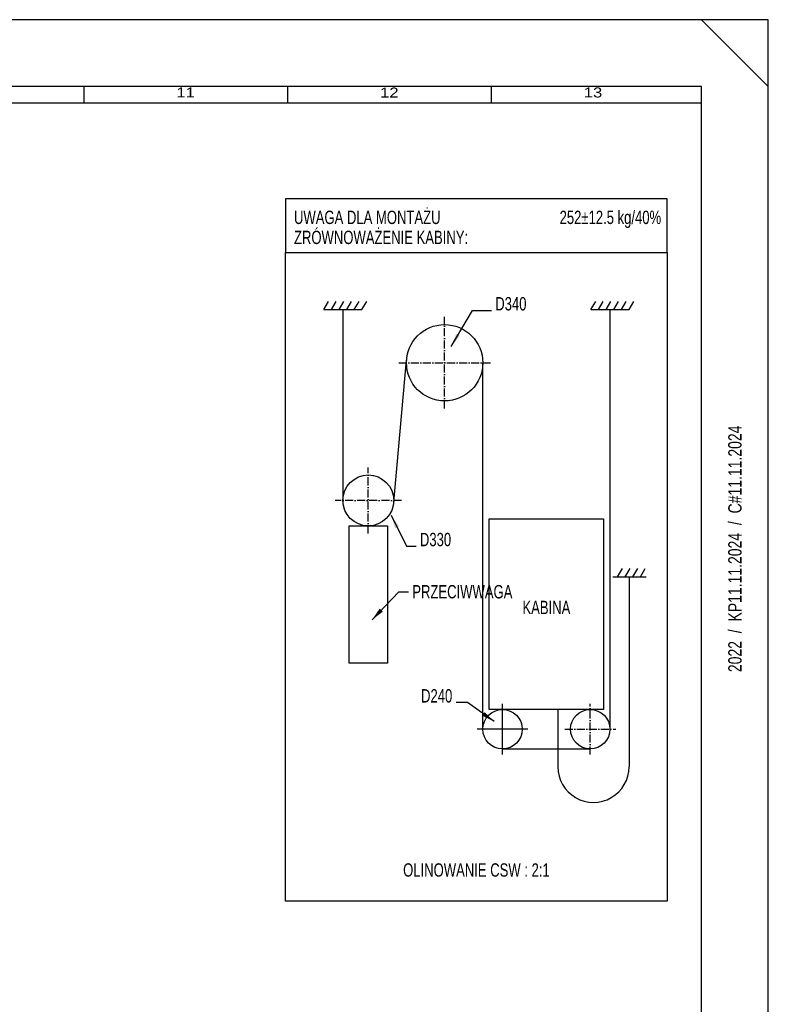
# Model space of a CAD drawing. Header units: millimetres. Extents: x 0 to 16800, y 0 to 11880.
# Tile 30 of 30: x 12316 to 16800, y 5981 to 11880. Entities that reach past the tile are written whole.
import ezdxf
from ezdxf.enums import TextEntityAlignment as Align

# ---------------------------------------------------------------- set-up
doc = ezdxf.new("R2010")
doc.units = ezdxf.units.MM
doc.header["$LTSCALE"] = 16
doc.linetypes.add('ACAD_ISO10W100', pattern=[18, 12, -3, 0, -3])
for name, color, linetype in [('CONT_25', 1, 'Continuous'), ('CONT_50', 5, 'Continuous'), ('CONT_70', 4, 'Continuous'), ('DASHD_25', 1, 'ACAD_ISO10W100'), ('HATCH_35', 2, 'Continuous'), ('SHEET', 1, 'Continuous'), ('TEXT_35', 2, 'Continuous')]:
    doc.layers.add(name, color=color, linetype=linetype)
doc.styles.add('Arial', font='arial.ttf')
doc.styles.get("Standard").update_dxf_attribs({"font": 'arial.ttf'})
doc.styles.add('Text0.7_Arial', font='arial.ttf', dxfattribs={"width": 0.7})
doc.dimstyles.new('KONE_mm', dxfattribs={"dimscale": 40, "dimtxt": 2, "dimasz": 2, "dimexe": 1, "dimexo": 0, "dimgap": 1, "dimtad": 1, "dimdec": 0, "dimrnd": 0.01, "dimzin": 0, "dimdsep": 46, "dimtxsty": 'Arial', "dimsah": 1, "dimcen": 0, "dimclrd": 256, "dimclre": 256, "dimclrt": 256, "dimadec": 1, "dimazin": 2, "dimtfac": 1, "dimtdec": 0, "dimtmove": 0, "dimatfit": 3, "dimfxl": 1, "dimtolj": 1, "dimtzin": 0, "dimarcsym": 0})

# ---------------------------------------------------------------- blocks, each defined once
blk = doc.blocks.new('Border')
at = {"layer": 'CONT_50', "linetype": 'Continuous'}
blk.add_lwpolyline([(410, 10), (410, 287), (10, 287), (10, 10)], close=True, dxfattribs=at)
at = {"layer": 'SHEET', "linetype": 'Continuous'}
for p, q in [((420, 287), (410, 297)), ((317.5, 287), (317.5, 284.5)), ((348, 287), (348, 284.5)), ((378.5, 287), (378.5, 284.5)), ((410, 284.5), (12.5, 284.5))]:
    blk.add_line(p, q, dxfattribs=at)
blk.add_lwpolyline([(420, 0), (420, 297), (0, 297), (0, 0)], close=True, dxfattribs=at)
at = {"layer": 'SHEET', "width": 1.190476}
for s, p in [('11', (332.75, 286.1)), ('12', (363.25, 286.1)), ('13', (393.75, 286.1))]:
    blk.add_text(s, height=1.5, dxfattribs=at).set_placement(p, align=Align.MIDDLE)

msp = doc.modelspace()

# ---------------------------------------------------------------- linework, layer by layer
at = {"layer": 'CONT_25'}
for p, q in [((14251.8, 10142.9), (14251.8, 9000)), ((15851.8, 10142.9), (15851.8, 7629.4)), ((14556.2, 8989.2), (14633.4, 9841.1)), ((15089.9, 7629.4), (15089.9, 9824.8)), ((15966.1, 8542.9), (15966.1, 7404.6)), ((15208, 7477), (15208, 7781.8)), ((15539.5, 7747.5), (15539.5, 7404.6)), ((15360.4, 7629.4), (15055.6, 7629.4)), ((15208, 7511.3), (15733.7, 7511.3))]:
    msp.add_line(p, q, dxfattribs=at)
msp.add_circle((15208, 7629.4), 118.1, dxfattribs=at)
msp.add_ellipse((15752.8, 7404.6), major_axis=(0, -213.3), ratio=1, start_param=4.712389, end_param=7.853982, dxfattribs=at)
at = {"layer": 'CONT_70'}
for p, q in [((14137.6, 10142.9), (14366.1, 10142.9)), ((15737.6, 10142.9), (15966.1, 10142.9)), ((15869, 8542.9), (16069, 8542.9))]:
    msp.add_line(p, q, dxfattribs=at)
for points in [[(13909, 10485.8), (16194.7, 10485.8), (16194.7, 10807.2), (13909, 10807.2)], [(15813.7, 8890.3), (15813.7, 7747.5), (15128, 7747.5), (15128, 8890.3)], [(14518.5, 8024.9), (14289.9, 8024.9), (14289.9, 8847.7), (14518.5, 8847.7)]]:
    msp.add_lwpolyline(points, close=True, dxfattribs=at)
at = {"layer": 'CONT_70', "ltscale": 0.25}
msp.add_lwpolyline([(16194.7, 10485.8), (16194.7, 6600), (13909, 6600), (13909, 10485.8)], close=True, dxfattribs=at)
for centre, radius in [((14861.4, 9824.8), 228.6), ((14404.2, 9000), 152.4), ((15733.7, 7629.4), 118.1)]:
    msp.add_circle(centre, radius, dxfattribs=at)
at = {"layer": 'DASHD_25', "ltscale": 0.25}
for p, q in [((14861.4, 9550.5), (14861.4, 10099.1)), ((14587.1, 9824.8), (15135.6, 9824.8)), ((14404.2, 8802), (14404.2, 9198.1)), ((14602.3, 9000), (14206.1, 9000)), ((15733.7, 7477), (15733.7, 7781.8)), ((15581.4, 7629.4), (15886.1, 7629.4))]:
    msp.add_line(p, q, dxfattribs=at)
at = {"layer": 'HATCH_35'}
for p, q in [((14137.6, 10142.9), (14166.1, 10192.4)), ((14183.3, 10142.9), (14211.8, 10192.4)), ((14229, 10142.9), (14257.6, 10192.4)), ((14274.7, 10142.9), (14303.3, 10192.4)), ((14320.4, 10142.9), (14349, 10192.4)), ((14366.1, 10142.9), (14394.7, 10192.4)), ((15737.6, 10142.9), (15766.1, 10192.4)), ((15783.3, 10142.9), (15811.8, 10192.4)), ((15829, 10142.9), (15857.6, 10192.4)), ((15874.7, 10142.9), (15903.3, 10192.4)), ((15920.4, 10142.9), (15949, 10192.4)), ((15966.1, 10142.9), (15994.7, 10192.4)), ((15897.6, 8542.9), (15926.1, 8592.4)), ((15943.3, 8542.9), (15971.8, 8592.4)), ((15989, 8542.9), (16017.6, 8592.4)), ((16034.7, 8542.9), (16063.3, 8592.4))]:
    msp.add_line(p, q, dxfattribs=at)

# ---------------------------------------------------------------- block references
at = {"layer": 'SHEET', "xscale": 40, "yscale": 40, "zscale": 40}
msp.add_blockref('Border', (0, 0), dxfattribs=at)

# ---------------------------------------------------------------- texts
at = {"layer": 'SHEET', "linetype": 'Continuous', "style": 'Text0.7_Arial', "width": 0.75}
msp.add_text('2022  /  KP11.11.2024  /  C#11.11.2024', height=80, rotation=90, dxfattribs=at).set_placement((16600, 8710), align=Align.MIDDLE_CENTER)
at = {"layer": 'TEXT_35', "style": 'Text0.7_Arial', "width": 0.7}
for s, p in [('UWAGA DLA MONTAŻU', (13959, 10695.8)), ('ZRÓWNOWAŻENIE KABINY:', (13959, 10575.8)), ('PRZECIWWAGA', (14667.6, 8453))]:
    msp.add_text(s, height=80, dxfattribs=at).set_placement(p, align=Align.MIDDLE_LEFT)
msp.add_text('252%%p12.5 kg/40% ', height=80, dxfattribs=at).set_placement((16180, 10695.8), align=Align.MIDDLE_RIGHT)
for s, p in [('D340', (15164.5, 10138.3)), ('D330', (14713.3, 8725.8))]:
    msp.add_text(s, height=80, dxfattribs=at).set_placement(p)
at = {"layer": 'TEXT_35', "ltscale": 0.25, "style": 'Text0.7_Arial', "width": 0.7}
for s, p in [('KABINA', (15470.9, 8318.9)), ('OLINOWANIE CSW : 2:1', (15051.8, 6746.1))]:
    msp.add_text(s, height=80, dxfattribs=at).set_placement(p, align=Align.CENTER)
at = {"layer": 'TEXT_35', "style": 'Text0.7_Arial', "width": 0.7}
msp.add_text('D240', height=80, dxfattribs=at).set_placement((14907.1, 7789.4), align=Align.RIGHT)

# ---------------------------------------------------------------- leaders
at = {"layer": 'CONT_25'}
msp.add_leader([(15158.5, 7675.1), (14998.5, 7789.4), (14929.9, 7789.4)], dimstyle='KONE_mm', override={"dimgap": 2, "dimtad": 0}, dxfattribs=at)
at = {"layer": 'TEXT_35'}
for points in [[(14901, 9922.7), (15027.4, 10138.3), (15141.7, 10138.3)], [(14540.9, 8910.9), (14633.3, 8725.8), (14690.4, 8725.8)], [(14426.6, 8285.2), (14587.6, 8453), (14644.7, 8453)]]:
    msp.add_leader(points, dimstyle='KONE_mm', override={"dimgap": 2, "dimtad": 0}, dxfattribs=at)

doc.saveas('drawing.dxf')
